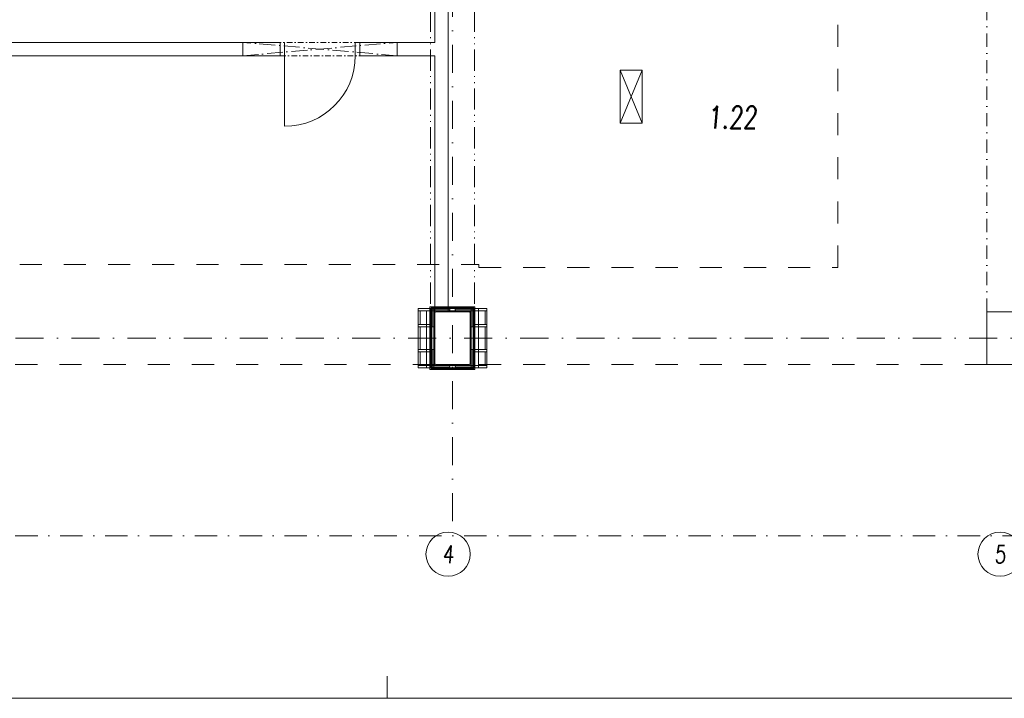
# Model space of a CAD drawing. Header units: millimetres. Extents: x 213386 to 459888, y 74252 to 208052.
# Tile 108 of 256: x 387727 to 398875, y 143652 to 151340. Entities that reach past the tile are written whole.
import ezdxf
from ezdxf.enums import TextEntityAlignment as Align

# ---------------------------------------------------------------- set-up
doc = ezdxf.new("R2010")
doc.units = ezdxf.units.MM
for name, pattern in [('ACAD_ISO10W100', [18.5, 12, -3, 0.5, -3]), ('ACAD_ISO12W100', [22, 12, -3, 0.5, -3, 0.5, -3]), ('CK_Čerchovaná 50', [6, 3, -1.5, 0, -1.5]), ('DASHDOT', [25.4, 12.7, -6.35, 0, -6.35]), ('ČERCHOVANÁ', [25.4, 12.7, -6.35, 0, -6.35]), ('ČÁRKOVANÁ01-01', [2, 1, -1])]:
    doc.linetypes.add(name, pattern=pattern)
for name, color, linetype, lineweight in [('HU-slaba odstin sedi 254', 255, 'Continuous', 0), ('LEGENDA', 255, 'Continuous', 0), ('NAD', 255, 'ACAD_ISO12W100', 0), ('NOVÁ TENKÁ', 255, 'Continuous', 0), ('NOVÁ TLUSTÁ', 255, 'Continuous', 0), ('OSY', 255, 'Continuous', 0), ('POPIS2', 255, 'Continuous', 0), ('SLOUPY', 255, 'Continuous', 0), ('TENKA', 255, 'Continuous', 0), ('vzt-tenká', 2, 'Continuous', 20)]:
    doc.layers.add(name, color=color, linetype=linetype, lineweight=lineweight)
doc.layers.add('PLINE', color=255, linetype='Continuous', lineweight=0, plot=False)
doc.styles.add('CS-ROMANS', font='romans.shx', dxfattribs={"width": 0.75, "oblique": 5})

# ---------------------------------------------------------------- blocks, each defined once
blk = doc.blocks.new('A$C624924B7')
at = {"layer": 'HU-slaba odstin sedi 254'}
h = blk.add_hatch(color=256, dxfattribs=at)
h.dxf.hatch_style = 1
h.paths.add_polyline_path([(0.02, 0.191, 0.414214), (0.011, 0.2), (0, 0.2), (0, 0), (0.2, 0), (0.2, 0.011, 0.414214), (0.191, 0.02), (0.038, 0.02, -0.414214), (0.02, 0.038)])
for p, q in [((0, 0.2), (0.011, 0.2)), ((0, 0), (0, 0.2)), ((0.02, 0.191), (0.02, 0.038)), ((0.2, 0), (0, 0)), ((0.038, 0.02), (0.191, 0.02)), ((0.2, 0.011), (0.2, 0))]:
    blk.add_line(p, q)
for centre, radius, start, end in [((0.011, 0.191), 0.009, 0, 90), ((0.038, 0.038), 0.018, 180, 270), ((0.191, 0.011), 0.009, 0, 90)]:
    blk.add_arc(centre, radius, start, end)
blk = doc.blocks.new('ZESILENI SLOUPU')
at = {"layer": 'NOVÁ TENKÁ', "ltscale": 150}
for p, q in [((239577, 122298), (239577, 122968)), ((240077, 122298), (240077, 122968))]:
    blk.add_line(p, q, dxfattribs=at)
at = {"layer": 'NOVÁ TENKÁ'}
for p, q in [((240122, 122968), (240122, 122298)), ((239459, 122788), (239459, 122943)), ((239532, 122943), (239532, 122298)), ((240195, 122788), (240195, 122943)), ((239459, 122503), (239459, 122763)), ((240195, 122503), (240195, 122763)), ((239459, 122323), (239459, 122478)), ((240195, 122323), (240195, 122478))]:
    blk.add_line(p, q, dxfattribs=at)
for points in [[(240217, 122943), (239437, 122943), (239437, 122968), (240217, 122968)], [(239437, 122968), (239437, 122298), (239617, 122298), (239617, 122968)], [(240037, 122968), (240037, 122298), (240217, 122298), (240217, 122968)], [(239592, 122323), (239617, 122323), (239617, 122943), (239592, 122943)], [(240037, 122323), (240062, 122323), (240062, 122943), (240037, 122943)], [(240217, 122298), (239437, 122298), (239437, 122323), (240217, 122323)]]:
    blk.add_lwpolyline(points, close=True, dxfattribs=at)
for points in [[(239592, 122788), (239437, 122788), (239437, 122763), (239592, 122763)], [(240062, 122763), (240217, 122763), (240217, 122788), (240062, 122788)], [(239592, 122478), (239437, 122478), (239437, 122503), (239592, 122503)], [(240062, 122503), (240217, 122503), (240217, 122478), (240062, 122478)]]:
    blk.add_lwpolyline(points, dxfattribs=at)
at = {"layer": 'SLOUPY', "ltscale": 100}
blk.add_lwpolyline([(239627, 122923), (239627, 122343), (239637, 122333), (240017, 122333), (240027, 122343), (240027, 122923), (240017, 122933), (239637, 122933)], close=True, dxfattribs=at)
at = {"layer": 'NOVÁ TENKÁ'}
for p, xscale, yscale, rotation in [((239597, 122963), 1000, 1000, 270), ((240057, 122963), -1000.000000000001, 1000.000000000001, 90), ((239597, 122303), -1000, 1000, 270), ((240057, 122303), 1000.000000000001, 1000.000000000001, 90)]:
    blk.add_blockref('A$C624924B7', p, dxfattribs=dict(at, xscale=xscale, yscale=yscale, rotation=rotation))
blk = doc.blocks.new('P7')
at = {"layer": 'NOVÁ TLUSTÁ', "linetype": 'ACAD_ISO10W100', "ltscale": 15}
for p, q in [((266200, 139624), (266200, 139474)), ((266200, 139474), (267950, 139624)), ((267950, 139474), (266200, 139624)), ((267950, 139474), (267950, 139624))]:
    blk.add_line(p, q, dxfattribs=at)

msp = doc.modelspace()

# ---------------------------------------------------------------- linework, layer by layer
at = {"layer": 'LEGENDA', "ltscale": 20}
for centre in [(392576.638, 145285.095), (398826.638, 145285.095)]:
    msp.add_circle(centre, 250, dxfattribs=at)
at = {"layer": 'NAD', "linetype": 'DASHDOT', "ltscale": 20}
msp.add_lwpolyline([(374034.138, 169172.154), (399616.638, 169172.154), (399616.638, 145492.154), (374034.138, 145492.154)], dxfattribs=at)
at = {"layer": 'NAD', "ltscale": 20}
for points in [[(392376.638, 147682.154), (392376.639, 167232.154)], [(392876.638, 147682.154), (392876.638, 166982.154)]]:
    msp.add_lwpolyline(points, dxfattribs=at)
at = {"layer": 'NOVÁ TENKÁ', "linetype": 'ČERCHOVANÁ', "ltscale": 5}
for p, q in [((391576.638, 151082.154), (390676.638, 151082.154)), ((390676.638, 150932.154), (391576.638, 150932.154))]:
    msp.add_line(p, q, dxfattribs=at)
at = {"layer": 'NOVÁ TENKÁ', "ltscale": 5}
msp.add_line((390726.68, 150932.151), (390726.68, 150132.196), dxfattribs=at)
at = {"layer": 'NOVÁ TENKÁ', "linetype": 'ČÁRKOVANÁ01-01', "ltscale": 250}
for points in [[(399176.638, 166097.154), (379726.638, 166097.154), (379726.638, 166132.154), (375661.638, 166132.154), (375661.638, 148532.154), (379726.638, 148532.154), (379726.638, 148567.154), (392926.638, 148567.154), (392926.638, 148532.154), (396991.638, 148532.154), (396991.638, 152462.154), (398676.638, 152462.154), (398676.638, 152232.154), (399176.638, 152232.154)], [(399176.638, 148032.154), (398676.638, 148032.154), (398676.638, 147432.154), (392826.638, 147432.154), (392826.638, 148032.154), (392426.638, 148032.154), (392426.638, 147432.154), (386526.638, 147432.154), (386526.638, 148032.154), (386126.638, 148032.154), (386126.638, 147432.154), (380226.638, 147432.154), (380226.638, 148032.154), (379826.638, 148032.154), (379826.638, 147432.154), (373976.638, 147432.154), (373976.638, 148032.154), (373576.638, 148032.154), (373576.638, 147432.154), (373476.638, 147432.154), (373476.638, 152232.154)]]:
    msp.add_lwpolyline(points, dxfattribs=at)
at = {"layer": 'NOVÁ TENKÁ', "ltscale": 5}
msp.add_arc((390726.68, 150932.154), 799.958, 270, 0, dxfattribs=at)
at = {"layer": 'NOVÁ TLUSTÁ', "ltscale": 5}
for p, q in [((392426.638, 152332.154), (392426.638, 151082.154)), ((392576.638, 152332.154), (392576.638, 148048.154)), ((380226.638, 151082.154), (390676.638, 151082.154)), ((390676.638, 151082.154), (390676.638, 150932.154)), ((390676.638, 151082.154), (390676.638, 150932.154)), ((390726.638, 151082.154), (390726.638, 150932.154)), ((391526.638, 151082.154), (391526.638, 150932.154)), ((391576.638, 151082.154), (391576.638, 150932.154)), ((380076.638, 150932.154), (390676.638, 150932.154)), ((392426.638, 150932.154), (392426.638, 148048.154))]:
    msp.add_line(p, q, dxfattribs=at)
for points in [[(391576.638, 151082.154), (392426.638, 151082.154)], [(391576.638, 150932.154), (392426.638, 150932.154)], [(392371.638, 147377.154), (392881.638, 147377.154), (392881.638, 148087.154), (392371.638, 148087.154)], [(392384.138, 147389.654), (392869.138, 147389.654), (392869.138, 148074.654), (392384.138, 148074.654)]]:
    msp.add_lwpolyline(points, close=True, dxfattribs=at)
at = {"layer": 'OSY', "linetype": 'ČERCHOVANÁ', "ltscale": 25}
for p, q in [((392626.638, 170109.563), (392626.638, 145530.044)), ((400063.194, 147732.154), (372424.222, 147732.154))]:
    msp.add_line(p, q, dxfattribs=at)
at = {"layer": 'SLOUPY'}
msp.add_lwpolyline([(398676.638, 148032.154), (398676.638, 147432.154), (399076.638, 147432.154), (399076.638, 148032.154)], close=True, dxfattribs=at)
at = {"layer": 'TENKA', "linetype": 'CK_Čerchovaná 50', "ltscale": 50}
msp.add_line((398676.638, 148032.154), (398676.638, 166632.154), dxfattribs=at)
at = {"layer": 'TENKA'}
for p, q in [((394524.138, 150169.654), (394774.138, 150769.654)), ((394524.138, 150769.654), (394774.138, 150169.654))]:
    msp.add_line(p, q, dxfattribs=at)
msp.add_lwpolyline([(394774.138, 150169.654), (394524.138, 150169.654), (394524.138, 150769.654), (394774.138, 150769.654)], close=True, dxfattribs=at)
at = {"layer": 'vzt-tenká'}
for p, q in [((391888.036, 143902.119), (391888.036, 143652.119)), ((412888.036, 143652.119), (370888.036, 143652.119))]:
    msp.add_line(p, q, dxfattribs=at)
at = {"layer": 'vzt-tenká', "ltscale": 5}
msp.add_line((391888.036, 143652.119), (412888.036, 143652.119), dxfattribs=at)

# ---------------------------------------------------------------- block references
at = {"layer": 'NOVÁ TLUSTÁ'}
msp.add_blockref('P7', (124051.467, 11458.186), dxfattribs=at)
at = {"layer": 'PLINE'}
msp.add_blockref('ZESILENI SLOUPU', (152800.115, 25099.06), dxfattribs=at)

# ---------------------------------------------------------------- texts
at = {"layer": 'LEGENDA', "ltscale": 20, "style": 'CS-ROMANS', "oblique": 5, "width": 0.75}
for s, p in [('4', (392576.638, 145285.095)), ('5', (398826.638, 145285.095))]:
    msp.add_text(s, height=200, dxfattribs=at).set_placement(p, align=Align.MIDDLE)
at = {"layer": 'POPIS2', "ltscale": 15, "style": 'CS-ROMANS', "oblique": 5, "width": 0.75}
msp.add_text('1.22', height=250, dxfattribs=at).set_placement((395512.361, 150108.802))

doc.saveas('drawing.dxf')
